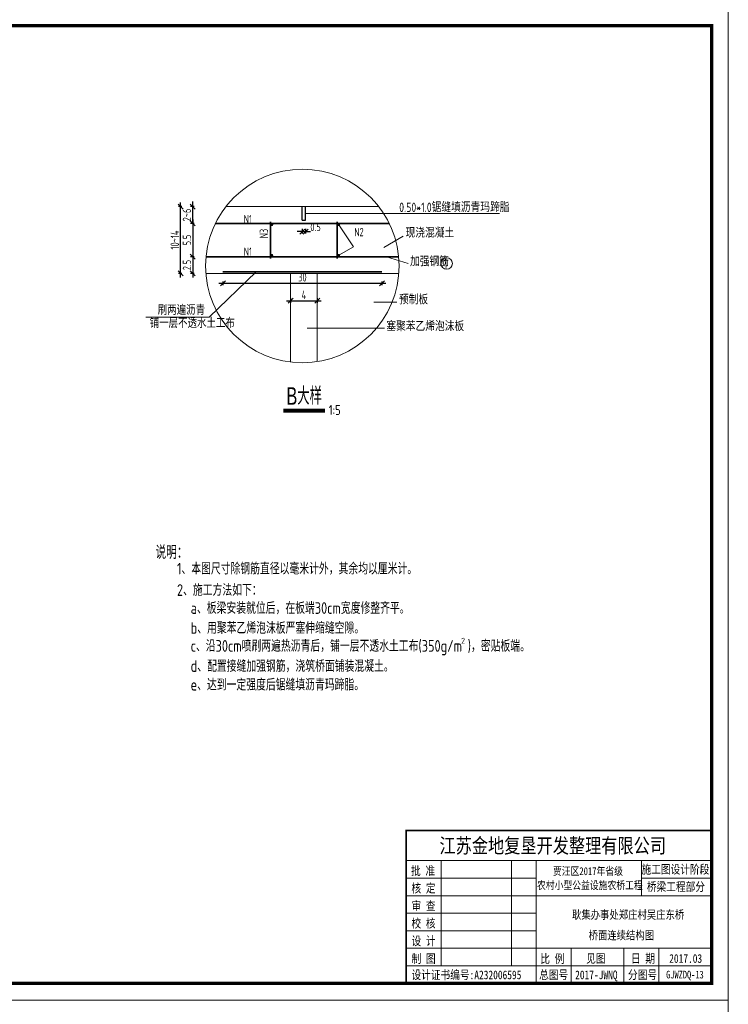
# Model space of a CAD drawing. Header units: inches. Extents: x 112594 to 193184, y 44995 to 116598.
# Tile 123 of 153: x 188941 to 191063, y 77922 to 80873. Entities that reach past the tile are written whole.
import ezdxf

# ---------------------------------------------------------------- set-up
doc = ezdxf.new("R2010")
doc.units = ezdxf.units.IN
doc.header["$MEASUREMENT"] = 0
doc.layers.get('0').update_dxf_attribs({"lineweight": 15})
for name, color, linetype, lineweight in [('0标注', 6, 'Continuous', 18), ('0钢筋', 3, 'Continuous', 35), ('BM1', 7, 'Continuous', 15), ('标注', 7, 'Continuous', 18)]:
    doc.layers.add(name, color=color, linetype=linetype, lineweight=lineweight)
for name, color, linetype in [('1', 7, 'Continuous'), ('TK', 7, 'Continuous'), ('粗线-可见轮廓线、钢筋、结构分缝线、材料分界线、断层线、岩性分界线', 1, 'Continuous')]:
    doc.layers.add(name, color=color, linetype=linetype)
doc.styles.add('hz-e', font='hztxt_e.shx', dxfattribs={"width": 0.75, "bigfont": 'hztxt.shx'})
doc.styles.add('HZTXT', font='tssdeng.shx', dxfattribs={"width": 0.75, "bigfont": 'hztxt.shx'})
doc.styles.add('图框', font='SIMFANG.TTF', dxfattribs={"width": 0.8, "height": 4})
doc.dimstyles.new('1比20', dxfattribs={"dimtxt": 25, "dimasz": 15, "dimexe": 6.25, "dimexo": 6.25, "dimgap": 5, "dimtad": 1, "dimdec": 0, "dimlfac": 0.2, "dimzin": 0, "dimdsep": 46, "dimtxsty": 'hz-e', "dimblk": 'OBLIQUE', "dimcen": 0, "dimdle": 12, "dimclrd": 6, "dimclre": 6, "dimclrt": 6, "dimadec": 0, "dimazin": 0, "dimtfac": 0.05, "dimtdec": 0, "dimtix": 1, "dimtmove": 2, "dimatfit": 0, "dimfxl": 8, "dimfxlon": 1, "dimtolj": 1, "dimtzin": 0, "dimarcsym": 0})

# ---------------------------------------------------------------- blocks, each defined once
blk = doc.blocks.new('_Oblique')
at = {"color": 0, "linetype": 'ByBlock', "lineweight": -2}
blk.add_line((-0.5, -0.5), (0.5, 0.5), dxfattribs=at)
blk = doc.blocks.new('*D1465')
at = {"layer": '0标注', "color": 6, "lineweight": -2}
for p, q in [((189787, 80237.8), (189772, 80237.8)), ((189787, 80245.8), (189787, 80231.6)), ((189787, 80237.8), (189797, 80237.8)), ((189797, 80245.8), (189797, 80231.6)), ((189797, 80237.8), (189812, 80237.8))]:
    blk.add_line(p, q, dxfattribs=at)
at = {"layer": '0标注', "color": 6, "lineweight": -2, "xscale": 15, "yscale": 15, "zscale": 15}
blk.add_blockref('_Oblique', (189787, 80237.8), dxfattribs=at)
at = {"layer": '0标注', "color": 6, "lineweight": -2, "xscale": 15, "yscale": 15, "zscale": 15, "rotation": 180}
blk.add_blockref('_Oblique', (189797, 80237.8), dxfattribs=at)
at = {"layer": '0标注', "color": 6, "insert": (189826.9, 80251.6), "char_height": 25, "attachment_point": 5, "style": 'HZTXT'}
blk.add_mtext('\\A1;0.5', dxfattribs=at)
blk = doc.blocks.new('*D2045')
at = {"layer": '0标注', "color": 6, "lineweight": -2}
for p, q in [((189740, 80030.5), (189844, 80030.5)), ((189752, 80038.5), (189752, 80024.2)), ((189832, 80038.5), (189832, 80024.2))]:
    blk.add_line(p, q, dxfattribs=at)
at = {"layer": '0标注', "color": 6, "lineweight": -2, "xscale": 15, "yscale": 15, "zscale": 15, "rotation": 180}
blk.add_blockref('_Oblique', (189752, 80030.5), dxfattribs=at)
at = {"layer": '0标注', "color": 6, "lineweight": -2, "xscale": 15, "yscale": 15, "zscale": 15}
blk.add_blockref('_Oblique', (189832, 80030.5), dxfattribs=at)
at = {"layer": '0标注', "color": 6, "insert": (189792, 80048), "char_height": 25, "attachment_point": 5, "style": 'HZTXT'}
blk.add_mtext('\\A1;4', dxfattribs=at)
blk = doc.blocks.new('*D1466')
at = {"layer": '0标注', "color": 6, "lineweight": -2}
for p, q in [((189537.6, 80083.2), (190037.5, 80083.2)), ((189549.6, 80087.8), (189549.6, 80077)), ((190025.5, 80087.8), (190025.5, 80077))]:
    blk.add_line(p, q, dxfattribs=at)
at = {"layer": '0标注', "color": 6, "lineweight": -2, "xscale": 15, "yscale": 15, "zscale": 15, "rotation": 180}
blk.add_blockref('_Oblique', (189549.6, 80083.2), dxfattribs=at)
at = {"layer": '0标注', "color": 6, "lineweight": -2, "xscale": 15, "yscale": 15, "zscale": 15}
blk.add_blockref('_Oblique', (190025.5, 80083.2), dxfattribs=at)
at = {"layer": '0标注', "color": 6, "insert": (189787.5, 80100.7), "char_height": 25, "attachment_point": 5, "style": 'HZTXT'}
blk.add_mtext('\\A1;30', dxfattribs=at)
blk = doc.blocks.new('*D1574')
at = {"layer": '0标注', "color": 6, "lineweight": -2}
for p, q in [((189463.8, 80262.5), (189453, 80262.5)), ((189459.3, 80274.5), (189459.3, 80150.5)), ((189463.8, 80162.5), (189453, 80162.5))]:
    blk.add_line(p, q, dxfattribs=at)
at = {"layer": '0标注', "color": 6, "lineweight": -2, "xscale": 15, "yscale": 15, "zscale": 15}
for p, rotation in [((189459.3, 80262.5), 90), ((189459.3, 80162.5), 270)]:
    blk.add_blockref('_Oblique', p, dxfattribs=dict(at, rotation=rotation))
at = {"layer": '0标注', "color": 6, "insert": (189441.8, 80212.5), "char_height": 25, "attachment_point": 5, "rotation": 90, "style": 'HZTXT'}
blk.add_mtext('\\A1;5.5', dxfattribs=at)
blk = doc.blocks.new('*D1575')
at = {"layer": '0标注', "color": 6, "lineweight": -2}
for p, q in [((189463.8, 80312.5), (189453, 80312.5)), ((189459.3, 80312.5), (189459.3, 80327.5)), ((189459.3, 80262.5), (189459.3, 80312.5)), ((189463.8, 80262.5), (189453, 80262.5)), ((189459.3, 80262.5), (189459.3, 80247.5))]:
    blk.add_line(p, q, dxfattribs=at)
at = {"layer": '0标注', "color": 6, "lineweight": -2, "xscale": 15, "yscale": 15, "zscale": 15}
for p, rotation in [((189459.3, 80312.5), 270), ((189459.3, 80262.5), 90)]:
    blk.add_blockref('_Oblique', p, dxfattribs=dict(at, rotation=rotation))
at = {"layer": '0标注', "color": 6, "insert": (189441.8, 80287.5), "char_height": 25, "attachment_point": 5, "rotation": 90, "style": 'HZTXT'}
blk.add_mtext('\\A1;2~6', dxfattribs=at)
blk = doc.blocks.new('*D1576')
at = {"layer": '0标注', "color": 6, "lineweight": -2}
for p, q in [((189463.8, 80162.5), (189453, 80162.5)), ((189459.3, 80174.5), (189459.3, 80100.5)), ((189463.8, 80112.5), (189453, 80112.5))]:
    blk.add_line(p, q, dxfattribs=at)
at = {"layer": '0标注', "color": 6, "lineweight": -2, "xscale": 15, "yscale": 15, "zscale": 15}
for p, rotation in [((189459.3, 80162.5), 90), ((189459.3, 80112.5), 270)]:
    blk.add_blockref('_Oblique', p, dxfattribs=dict(at, rotation=rotation))
at = {"layer": '0标注', "color": 6, "insert": (189441.8, 80137.5), "char_height": 25, "attachment_point": 5, "rotation": 90, "style": 'HZTXT'}
blk.add_mtext('\\A1;2.5', dxfattribs=at)
blk = doc.blocks.new('*D1577')
at = {"layer": '0标注', "color": 6, "lineweight": -2}
for p, q in [((189426.4, 80312.5), (189416.7, 80312.5)), ((189423, 80100.5), (189423, 80324.5)), ((189426.4, 80112.5), (189416.7, 80112.5))]:
    blk.add_line(p, q, dxfattribs=at)
at = {"layer": '0标注', "color": 6, "lineweight": -2, "xscale": 15, "yscale": 15, "zscale": 15}
for p, rotation in [((189423, 80312.5), 90), ((189423, 80112.5), 270)]:
    blk.add_blockref('_Oblique', p, dxfattribs=dict(at, rotation=rotation))
at = {"layer": '0标注', "color": 6, "insert": (189405.5, 80212.5), "char_height": 25, "attachment_point": 5, "rotation": 90, "style": 'HZTXT'}
blk.add_mtext('\\A1;10~14', dxfattribs=at)

msp = doc.modelspace()

# ---------------------------------------------------------------- linework, layer by layer
for p, q in [((189558.39289, 80312.5257), (190016.19641, 80312.5257)), ((189796.95999, 80292.43968), (190377.94509, 80292.43968)), ((189896.59986, 80258.10591), (189940.95291, 80192.54784)), ((190031.60469, 80190.58977), (190088.91323, 80224.37427)), ((189940.95291, 80192.54784), (189896.59986, 80167.02831)), ((190039.63226, 80162.5257), (190104.22074, 80141.70819)), ((190076.29437, 80112.5257), (189498.29494, 80112.5257)), ((189648.72583, 80117.5257), (189508.2188, 79981.24623)), ((189751.95999, 80112.5257), (189751.95999, 79847.02527)), ((189831.95999, 80112.5257), (189831.95999, 79848.32554)), ((190001.15132, 80026.28074), (190070.67192, 80026.28074)), ((189508.2188, 79981.24623), (189319.23593, 79981.24623)), ((189801.41452, 79948.78946), (190033.45354, 79948.78946))]:
    msp.add_line(p, q)
at = {"lineweight": 60}
msp.add_line((189730.76944, 79703.15045), (189854.38897, 79703.15045), dxfattribs=at)
at = {"const_width": 3.75}
for points in [[(189694.54522, 80258.31722, 1), (189698.29522, 80258.31722, 1)], [(189894.72486, 80258.10591, 1), (189898.47486, 80258.10591, 1)], [(189694.54522, 80167.02831, 1), (189698.29522, 80167.02831, 1)], [(189894.72486, 80167.02831, 1), (189898.47486, 80167.02831, 1)]]:
    msp.add_lwpolyline(points, format="xyb", close=True, dxfattribs=at)
msp.add_lwpolyline([(189731.22644, 79696.96176), (189854.38897, 79696.96176)])
for centre, radius in [((189787.29465, 80134.71365), 289.8502), ((190219.38235, 80142.03464), 17.18419)]:
    msp.add_circle(centre, radius)
at = {"layer": '0钢筋'}
for p, q in [((189527.14619, 80262.5257), (190047.44311, 80262.5257)), ((189691.95999, 80157.5257), (189691.95999, 80267.5257)), ((189891.95999, 80267.5257), (189891.95999, 80157.5257)), ((190075.80744, 80162.5257), (189498.78186, 80162.5257)), ((190025.46462, 80117.5257), (189549.63256, 80117.5257))]:
    msp.add_line(p, q, dxfattribs=at)
at = {"layer": 'BM1', "linetype": 'Continuous'}
for p, q in [((191062.59813, 80935.37586), (191062.59813, 77935.0728)), ((191062.59813, 77985.0677), (191062.59813, 74984.76464)), ((191062.59813, 77935.0728), (186819.76981, 77935.0728))]:
    msp.add_line(p, q, dxfattribs=at)
at = {"layer": 'BM1', "color": 0, "linetype": 'Continuous'}
for p, q in [((191062.59813, 80905.06977), (191062.59813, 77935.0728)), ((191062.59813, 80905.06977), (191062.59813, 77935.0728)), ((191062.59813, 80905.06977), (191062.59813, 77935.0728)), ((191062.59813, 80905.06977), (191062.59813, 77935.0728)), ((191062.59813, 80905.06977), (191062.59813, 77935.0728)), ((190097.95863, 78443.14094), (191012.60324, 78443.14094)), ((190097.95863, 78443.14094), (190097.95863, 77985.0677)), ((190097.95863, 77985.0677), (190097.95863, 78443.14094)), ((190097.95863, 78353.02817), (191012.60324, 78353.02817)), ((190203.0902, 78037.63348), (190203.0902, 78353.02817)), ((190413.35332, 78353.02817), (190413.35332, 78037.63348)), ((190486.94542, 78353.02817), (190486.94542, 77985.0677)), ((190802.34011, 78247.89661), (190802.34011, 78353.02817)), ((190097.95863, 78300.46239), (190486.94542, 78300.46239)), ((190802.34011, 78300.46239), (191012.60324, 78300.46239)), ((190097.95863, 78247.89661), (191012.60324, 78247.89661)), ((190097.95863, 78195.33082), (190486.94542, 78195.33082)), ((190097.95863, 78142.76504), (190486.94542, 78142.76504)), ((190097.95863, 78090.19926), (191012.60324, 78090.19926)), ((190592.07698, 78090.19926), (190592.07698, 77985.0677)), ((190749.77433, 78090.19926), (190749.77433, 77985.0677)), ((190854.90589, 78090.19926), (190854.90589, 78037.63348)), ((190854.90589, 77985.0677), (190854.90589, 78090.19926)), ((190097.95863, 78037.63348), (191012.60324, 78037.63348)), ((191062.59813, 77954.76161), (191062.59813, 74984.76464)), ((191062.59813, 77954.76161), (191062.59813, 74984.76464)), ((191062.59813, 77954.76161), (191062.59813, 74984.76464)), ((191062.59813, 77954.76161), (191062.59813, 74984.76464)), ((191062.59813, 77954.76161), (191062.59813, 74984.76464))]:
    msp.add_line(p, q, dxfattribs=at)
at = {"layer": 'BM1', "color": 0, "linetype": 'Continuous', "const_width": 9.99898}
msp.add_lwpolyline([(186987.61391, 77985.0677), (186987.61391, 80855.07487), (191012.60324, 80855.07487), (191012.60324, 77985.0677)], close=True, dxfattribs=at)
at = {"layer": 'BM1', "color": 0, "linetype": 'Continuous', "const_width": 5.25658}
msp.add_lwpolyline([(191012.60324, 78443.14094), (190097.95863, 78443.14094), (190097.95863, 77985.0677)], dxfattribs=at)
at = {"layer": '粗线-可见轮廓线、钢筋、结构分缝线、材料分界线、断层线、岩性分界线'}
for p, q in [((189786.95999, 80272.35366), (189786.95999, 80312.5257)), ((189796.95999, 80272.35366), (189796.95999, 80312.5257)), ((189786.95999, 80272.35366), (189796.95999, 80272.35366))]:
    msp.add_line(p, q, dxfattribs=at)

# ---------------------------------------------------------------- texts
for s, height, style, width, p in [('0.50*1.0锯缝填沥青玛蹄脂', 28, 'HZTXT', 0.8, (190077.30042, 80296.49063)), ('N1', 25, 'HZTXT', 0.75, (189611.92791, 80262.5257)), ('N2', 25, 'HZTXT', 0.75, (189942.78929, 80223.78286)), ('现浇混凝土', 28, 'HZTXT', 0.8, (190096.4978, 80219.79336)), ('N1', 25, 'HZTXT', 0.75, (189611.92791, 80165.08565)), ('加强钢筋', 28, 'HZTXT', 0.8, (190109.75967, 80133.97529)), ('预制板', 28, 'HZTXT', 0.8, (190076.6424, 80019.7024)), ('刷两遍沥青', 28, 'HZTXT', 0.75, (189354.44213, 79988.47223)), ('铺一层不透水土工布', 28, 'HZTXT', 0.75, (189330.19846, 79949.32423)), ('塞聚苯乙烯泡沫板', 28, 'HZTXT', 0.8, (190038.81178, 79939.84189)), ('B大样', 52.5, 'hz-e', 0.7, (189739.55704, 79718.93536)), ('1:5', 30, 'HZTXT', 0.8, (189866.53062, 79688.24467)), ('说明：', 40, 'HZTXT', 0.8, (189347.65937, 79256.72756)), ('1、本图尺寸除钢筋直径以毫米计外，其余均以厘米计。', 35, 'HZTXT', 0.8, (189412.06066, 79210.33121)), ('2、施工方法如下：', 35, 'HZTXT', 0.8, (189412.06066, 79146.28056)), ('a、板梁安装就位后，在板端30cm宽度修整齐平。', 35, 'HZTXT', 0.8, (189453.0181, 79092.23372)), ('b、用聚苯乙烯泡沫板严塞伸缩缝空隙。', 35, 'HZTXT', 0.8, (189453.0181, 79032.59446)), ('c、沿30cm喷刷两遍热沥青后，铺一层不透水土工布(350g/m )，密贴板端。 ', 35, 'HZTXT', 0.8, (189453.0181, 78978.87804)), ('2', 18, 'HZTXT', 0.8, (190262.91399, 79002.62759)), ('d、配置接缝加强钢筋，浇筑桥面铺装混凝土。', 35, 'HZTXT', 0.8, (189453.0181, 78918.4886)), ('e、达到一定强度后锯缝填沥青玛蹄脂。', 35, 'HZTXT', 0.8, (189453.0181, 78862.63102))]:
    msp.add_text(s, height=height, dxfattribs=dict(style=style, width=width)).set_placement(p)
at = {"style": 'HZTXT', "width": 0.75}
msp.add_text('N3', height=25, rotation=90, dxfattribs=at).set_placement((189684.52306, 80217.63849))
at = {"layer": '1', "color": 7, "linetype": 'Continuous', "style": '图框', "width": 0.8}
for s, height, p in [('江苏金地复垦开发整理有限公司 ', 44.4121037, (190197.76621, 78375.62796)), ('批 准', 25.907061, (190112.67809, 78309.36082)), ('贾汪区2017年省级', 23.551873, (190537.65843, 78309.69515)), ('核 定', 25.907061, (190114.00093, 78257.06695)), ('农村小型公益设施农桥工程', 23.5518732, (190489.93589, 78267.0873)), ('审 查', 25.907061, (190114.00093, 78204.50117)), ('校 核', 25.907061, (190114.00093, 78151.93539)), ('设 计', 25.907061, (190114.00093, 78099.3696)), ('制 图', 25.907061, (190114.3419, 78046.07624)), ('比 例', 25.907061, (190499.76223, 78045.79835)), ('见图', 25.907061, (190637.0829, 78046.72055)), ('日 期', 25.907061, (190771.07338, 78046.72055)), ('2017.03', 25.907061, (190885.6647, 78046.72055)), ('设计证书编号:A232006595 ', 25.9070605, (190114.01754, 77997.59747)), ('总图号', 25.907061, (190496.35768, 77997.75089)), ('2017-JWNQ', 25.907061, (190604.1059, 77997.75089)), ('分图号', 25.907061, (190762.36398, 77997.75089))]:
    msp.add_text(s, height=height, dxfattribs=at).set_placement(p)
at = {"layer": '1', "color": 7, "linetype": 'Continuous', "char_height": 25.907061, "width": 215.1817481, "attachment_point": 5, "style": '图框'}
for s, insert in [('施工图设计阶段', (190904.34317, 78325.21159)), ('桥梁工程部分', (190905.86207, 78273.12311))]:
    msp.add_mtext(s, dxfattribs=dict(at, insert=insert))
at = {"layer": 'BM1', "color": 0, "linetype": 'Continuous', "style": '图框', "width": 0.8}
msp.add_text('GJWZDQ-13', height=23, dxfattribs=at).set_placement((190876.46966, 77999.97239))
at = {"layer": 'TK', "lineweight": 0, "style": '图框', "width": 0.8}
for s, height, p in [('耿集办事处郑庄村吴庄东桥', 24.9938437, (190594.79956, 78178.34272)), ('桥面连续结构图', 24.993844, (190644.43225, 78116.68716))]:
    msp.add_text(s, height=height, dxfattribs=at).set_placement(p)
at = {"layer": '标注', "style": 'HZTXT', "width": 0.7}
msp.add_text('1', height=32, dxfattribs=at).set_placement((190210.90521, 80126.12185))

# ---------------------------------------------------------------- dimensions: what is measured, and where the dimension line sits
at = {"layer": '0标注'}
for base, p1, p2, text, picture, middle in [((189422.98513, 80312.5257), (189432.69717, 80112.5257), (189432.69717, 80312.5257), '10~14', '*D1577', (189405.48513, 80212.5257)), ((189459.29249, 80312.5257), (189470.01458, 80262.5257), (189470.01458, 80312.5257), '2~6', '*D1575', (189441.79249, 80287.5257)), ((189459.29249, 80162.5257), (189470.01458, 80262.5257), (189470.01458, 80162.5257), '5.5', '*D1574', (189441.79249, 80212.5257)), ((189459.29249, 80112.5257), (189470.01458, 80162.5257), (189470.01458, 80112.5257), '2.5', '*D1576', (189441.79249, 80137.5257))]:
    dim = msp.add_linear_dim(base=base, p1=p1, p2=p2, angle=90, text=text, dimstyle='1比20', override={"dimtxsty": 'HZTXT'}, dxfattribs=at)
    dim.commit()
    dim.dimension.update_dxf_attribs({"geometry": picture, "text_midpoint": middle})
dim = msp.add_linear_dim(base=(189796.95999, 80237.84912), p1=(189786.95999, 80255.10576), p2=(189796.95999, 80255.10576), text='0.5', dimstyle='1比20', override={"dimtxsty": 'HZTXT'}, dxfattribs=at)
dim.commit()
dim.dimension.update_dxf_attribs({"geometry": '*D1465', "text_midpoint": (189826.88856, 80251.63722), "dimtype": 160})
for base, p1, p2, text, picture, middle in [((190025.46462, 80083.23121), (189549.63256, 80094.09973), (190025.46462, 80094.09973), '30', '*D1466', (189787.54859, 80100.73121)), ((189831.95999, 80030.46526), (189751.95999, 80057.18071), (189831.95999, 80057.18071), '4', '*D2045', (189791.95999, 80047.96526))]:
    dim = msp.add_linear_dim(base=base, p1=p1, p2=p2, text=text, dimstyle='1比20', override={"dimtxsty": 'HZTXT'}, dxfattribs=at)
    dim.commit()
    dim.dimension.update_dxf_attribs({"geometry": picture, "text_midpoint": middle})

doc.saveas('drawing.dxf')
